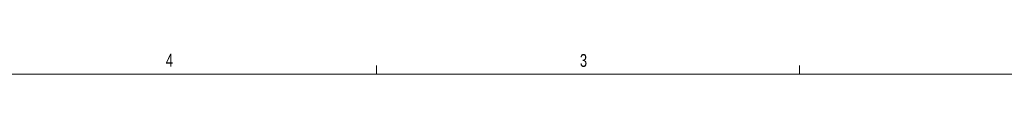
# Model space of a CAD drawing. Header units: inches. Extents: x 0.3 to 33.9, y 0.2 to 21.7.
# Tile 15 of 19: x 17.67 to 27.268, y 21.411 to 21.61. Entities that reach past the tile are written whole.
import ezdxf

# ---------------------------------------------------------------- set-up
doc = ezdxf.new("R2010")
doc.units = ezdxf.units.IN
doc.header["$MEASUREMENT"] = 0
doc.layers.add('SLD-0', color=7, linetype='Continuous', lineweight=15)
doc.styles.add('SLDTEXTSTYLE0', font='TXT', dxfattribs={"width": 0.75})

msp = doc.modelspace()

# ---------------------------------------------------------------- linework, layer by layer
at = {"layer": 'SLD-0'}
for p, q in [((0.5229, 21.4106), (33.5229, 21.4106)), ((21.1479, 21.4106), (21.1479, 21.4954)), ((25.2729, 21.4106), (25.2729, 21.4954))]:
    msp.add_line(p, q, dxfattribs=at)

# ---------------------------------------------------------------- texts
at = {"color": 7, "linetype": 'Continuous', "lineweight": 0, "char_height": 0.125, "attachment_point": 1, "style": 'SLDTEXTSTYLE0'}
for s, insert in [('4', (19.0952, 21.6097)), ('3', (23.1313, 21.6071))]:
    msp.add_mtext(s, dxfattribs=dict(at, insert=insert))

doc.saveas('drawing.dxf')
